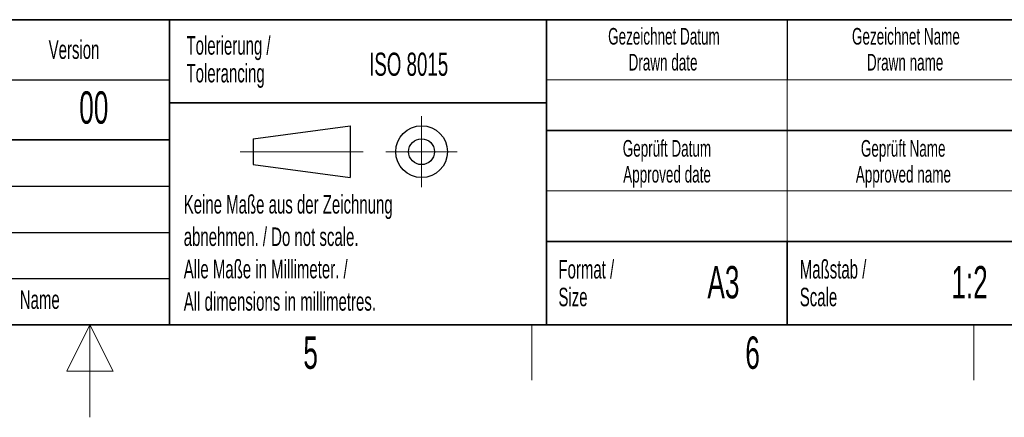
# Model space of a CAD drawing. Header units: millimetres. Extents: x 5 to 418, y 2 to 292.
# Tile 10 of 23: x 209 to 316, y 2 to 45. Entities that reach past the tile are written whole.
import ezdxf

# ---------------------------------------------------------------- set-up
doc = ezdxf.new("R2010")
doc.units = ezdxf.units.MM
doc.layers.add('SLD-0', color=7, linetype='Continuous')
doc.styles.add('SLDTEXTSTYLE0', font='TXT', dxfattribs={"width": 0.605})

msp = doc.modelspace()

# ---------------------------------------------------------------- linework, layer by layer
at = {"layer": 'SLD-0', "lineweight": 35}
for p, q in [((158.1167, 45), (225.6167, 45)), ((225.6167, 45), (225.6167, 32)), ((225.6167, 45), (266.3305, 45)), ((225.6167, 45), (225.6167, 36)), ((266.3305, 12), (266.3305, 45)), ((266.3305, 45), (266.3305, 12)), ((318, 45), (266.3305, 45)), ((225.6167, 36), (266.3305, 36)), ((225.6167, 36), (225.6167, 12)), ((266.3305, 33), (318, 33)), ((158.1167, 32), (225.6167, 32)), ((225.6167, 32), (225.6167, 12)), ((266.3305, 21), (318, 21)), ((292.3305, 21), (292.3305, 12)), ((26, 12), (408, 12)), ((158.1167, 12), (225.6167, 12)), ((225.6167, 12), (266.3305, 12)), ((266.3305, 12), (318, 12))]:
    msp.add_line(p, q, dxfattribs=at)
at = {"layer": 'SLD-0'}
for p, q in [((292.3305, 45), (292.3305, 38.5)), ((158.1167, 38.5), (225.6167, 38.5)), ((158.1167, 27), (225.6167, 27)), ((158.1167, 22), (225.6167, 22)), ((158.1167, 17), (225.6167, 17))]:
    msp.add_line(p, q, dxfattribs=at)
at = {"layer": 'SLD-0', "lineweight": 18}
for p, q in [((266.3305, 38.5), (318, 38.5)), ((292.3305, 38.5), (292.3305, 33)), ((252.8396, 34.5746), (252.8396, 26.8746)), ((292.3305, 33), (292.3305, 26.5)), ((233.2396, 30.7246), (246.5396, 30.7246)), ((248.9896, 30.7246), (256.6896, 30.7246)), ((266.3305, 26.5), (318, 26.5)), ((292.3305, 26.5), (292.3305, 21)), ((217, 12), (214.5, 7)), ((217, 2), (217, 12)), ((219.5, 7), (217, 12)), ((264.75, 6), (264.75, 12)), ((312.5, 6), (312.5, 12)), ((214.5, 7), (219.5, 7))]:
    msp.add_line(p, q, dxfattribs=at)
at = {"layer": 'SLD-0', "lineweight": 25}
for p, q in [((234.6396, 32.1246), (245.1396, 33.5246)), ((245.1396, 33.5246), (245.1396, 27.9246)), ((158.1167, 32), (225.6167, 32)), ((234.6396, 32.1246), (234.6396, 29.3246)), ((234.6396, 29.3246), (245.1396, 27.9246))]:
    msp.add_line(p, q, dxfattribs=at)
for radius in [2.8, 1.4]:
    msp.add_circle((252.8396, 30.7246), radius, dxfattribs=at)

# ---------------------------------------------------------------- texts
at = {"layer": 'SLD-0', "style": 'SLDTEXTSTYLE0'}
for s, insert, char_height, attachment_point in [('Gezeichnet Datum', (279.0254, 44.1039), 1.8, 2), ('Gezeichnet Name', (305.1708, 44.1039), 1.8, 2), ('Version', (212.5452, 42.7601), 2, 1), ('Tolerierung /', (227.4391, 43.2172), 2, 1), ('ISO 8015', (247.1716, 41.4342), 2.5, 1), ('Drawn date', (278.9303, 41.3039), 1.8, 2), ('Drawn name', (305.0871, 41.3039), 1.8, 2), ('Tolerancing', (227.4391, 40.2172), 2, 1), ('00', (217.424, 37.2527), 3.5, 2), ('Geprüft Datum', (279.3494, 31.9851), 1.8, 2), ('Geprüft Name', (304.8762, 31.9851), 1.8, 2), ('Approved date', (279.362, 29.1851), 1.8, 2), ('Approved name', (304.9003, 29.1851), 1.8, 2), ('Keine Maße aus der Zeichnung', (227.1404, 26.0307), 2, 1), ('abnehmen. / Do not scale.', (227.1404, 22.5307), 2, 1), ('Alle Maße in Millimeter. /', (227.1404, 19.0307), 2, 1), ('Format /', (267.6251, 19.0116), 2, 1), ('Maßstab /', (293.7029, 19.0116), 2, 1), ('A3', (285.4515, 18.3609), 3.5, 2), ('1:2', (312.0464, 18.3609), 3.5, 2), ('Size', (267.6251, 16.0116), 2, 1), ('Scale', (293.7029, 16.0116), 2, 1), ('Name', (209.4275, 15.729), 2, 1), ('All dimensions in millimetres.', (227.1404, 15.5307), 2, 1), ('5', (240.8527, 10.743), 3.5, 2), ('6', (288.6027, 10.743), 3.5, 2)]:
    msp.add_mtext(s, dxfattribs=dict(at, insert=insert, char_height=char_height, attachment_point=attachment_point))

doc.saveas('drawing.dxf')
